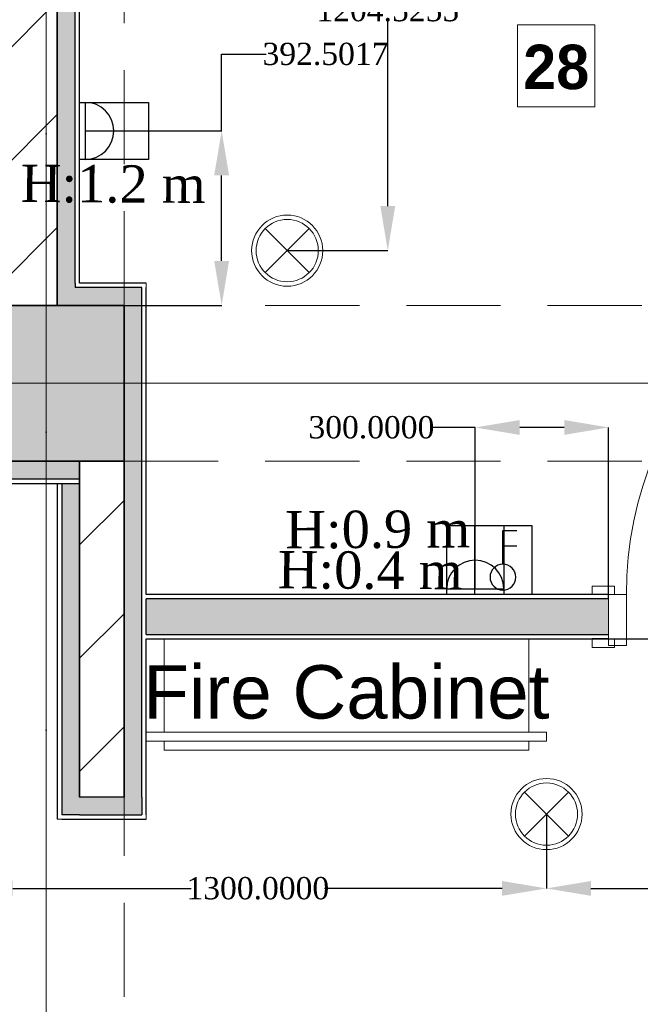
# Model space of a CAD drawing. Header units: inches. Extents: x -78787 to 29484, y -9517 to 23232.
# Tile 97 of 256: x -15729 to -14333, y 4247 to 6461. Entities that reach past the tile are written whole.
import ezdxf
from ezdxf.enums import TextEntityAlignment as Align

# ---------------------------------------------------------------- set-up
doc = ezdxf.new("R2010")
doc.units = ezdxf.units.IN
doc.header["$MEASUREMENT"] = 0
doc.set_wipeout_variables(frame=1)
doc.linetypes.add('Dot & Dashed', pattern=[670.277762, 317.5, -176.388889, 0, -176.388874])
doc.linetypes.add('Hidden', pattern=[317.5, 211.666667, -105.833333])
for name, color, linetype in [('- ავარიული განათება', 7, 'Continuous'), ('- განათება', 7, 'Continuous'), ('- საშტეფცელო როზეტები', 7, 'Continuous'), ('New_Structural - Bearing', 7, 'Continuous'), ('Structural - Bearing', 7, 'Continuous'), ('Structural - Grid', 7, 'Continuous')]:
    doc.layers.add(name, color=color, linetype=linetype)
for name, color, linetype, lineweight in [('New_Annotation - Text_Pen_No__20', 1, 'Continuous', 0), ('New_Archicad Doors_Pen_No__1', 7, 'Continuous', 13), ('New_Interior - Furniture _Pen_No__20', 1, 'Continuous', 0), ('New_Structural - Bearing_Pen_No__1', 7, 'Continuous', 13), ('Structural - Bearing_Pen_No__20', 1, 'Continuous', 0), ('Structural - Bearing_Pen_No__27', 7, 'Continuous', 35)]:
    doc.layers.add(name, color=color, linetype=linetype, lineweight=lineweight)
for name, color, linetype, lineweight, true_color in [('New_Interior - Lamp_Pen_No__77', 7, 'Continuous', 20, 0xffeb28), ('New_Structural - Bearing_Pen_No__255', 7, 'Continuous', 13, 0xe8e8e8), ('New_Structural - Bearing_Pen_No__5', 7, 'Continuous', 25, 0x40a5ff), ('New_Structural - Bearing_Pen_No__57', 7, 'Continuous', 25, 0xdcd214), ('Structural - Bearing_Pen_No__102', 7, 'Continuous', 13, 0xcccccc), ('Structural - Bearing_Pen_No__161', 7, 'Continuous', 13, 0x6a6a6a), ('Structural - Bearing_Pen_No__28', 7, 'Continuous', 35, 0xa80f02), ('Structural - Grid_Pen_No__81', 7, 'Continuous', 20, 0x6a6a6a)]:
    doc.layers.add(name, color=color, linetype=linetype, lineweight=lineweight, true_color=true_color)
doc.styles.add('GENERATED_STYLE_1', font='arial.ttf')
doc.styles.add('GENERATED_STYLE_2', font='txt')
doc.styles.add('GENERATED_STYLE_3', font='txt')
doc.styles.get("Standard").update_dxf_attribs({"font": 'arial.ttf'})
doc.dimstyles.get("Standard").update_dxf_attribs({"dimtxt": 0.18, "dimasz": 0.18, "dimexe": 0.18, "dimexo": 0.0625, "dimgap": 0.09, "dimtad": 0, "dimtih": 1, "dimtoh": 1, "dimdec": 4, "dimzin": 0, "dimdsep": 46, "dimtxsty": 'Standard', "dimcen": 0.09, "dimadec": 0, "dimazin": 0, "dimtfac": 1, "dimtdec": 4, "dimtofl": 0, "dimtmove": 0, "dimatfit": 3, "dimfxl": 1, "dimtolj": 1, "dimtzin": 0, "dimarcsym": 0})
pattern_1 = [(45, (0, 0), (-127.2792, 127.2792), [])]

# ---------------------------------------------------------------- blocks, each defined once
blk = doc.blocks.new('Wall_25', base_point=(-41183.8, 29638.6))
at = {"layer": 'Structural - Bearing', "linetype": 'Continuous', "lineweight": 0, "true_color": 0x000000}
h = blk.add_hatch(dxfattribs=at)
h.set_pattern_fill('MASONRY_BLOCK', color=18, style=0, pattern_type=2)
h.set_pattern_definition(pattern_1)
h.paths.add_polyline_path([(-40983.8, 26838), (-40983.8, 29638.6), (-41183.8, 29638.6), (-41183.8, 26838)])
at = {"layer": 'Structural - Bearing_Pen_No__27', "color": 7, "linetype": 'Continuous', "lineweight": 35, "flags": 128}
blk.add_lwpolyline([(-40983.8, 26838), (-40983.8, 29638.6)], dxfattribs=at)
blk = doc.blocks.new('Wall_30', base_point=(-40933.8, 25732.6))
at = {"layer": 'Structural - Bearing', "linetype": 'Continuous', "lineweight": 0, "true_color": 0x000000}
h = blk.add_hatch(dxfattribs=at)
h.set_pattern_fill('MASONRY_BLOCK', color=18, style=0, pattern_type=2)
h.set_pattern_definition(pattern_1)
h.paths.add_polyline_path([(-40833.8, 26488), (-40933.8, 26488), (-40933.8, 26448), (-40913.8, 26448)])
h = blk.add_hatch(dxfattribs=at)
h.set_pattern_fill('MASONRY_BLOCK', color=18, style=0, pattern_type=2)
h.set_pattern_definition(pattern_1)
h.paths.add_polyline_path([(-40833.8, 25732.6), (-40833.8, 26488), (-40933.8, 26438), (-40933.8, 25732.6)])
h = blk.add_hatch(dxfattribs=at)
h.set_pattern_fill('MASONRY_BLOCK', color=18, style=0, pattern_type=2)
h.set_pattern_definition(pattern_1)
h.paths.add_polyline_path([(-40933.8, 26438), (-40913.8, 26448), (-40933.8, 26448)])
at = {"layer": 'Structural - Bearing_Pen_No__27', "color": 7, "linetype": 'Continuous', "lineweight": 35}
for p, q in [((-40933.8, 26488), (-40933.8, 26448)), ((-40933.8, 26448), (-40933.8, 26438))]:
    blk.add_line(p, q, dxfattribs=at)
at = {"layer": 'Structural - Bearing_Pen_No__27', "color": 7, "linetype": 'Continuous', "lineweight": 35, "flags": 128}
for points in [[(-40833.8, 25732.6), (-40833.8, 26488)], [(-40933.8, 26438), (-40933.8, 25732.6)]]:
    blk.add_lwpolyline(points, dxfattribs=at)
blk = doc.blocks.new('Door_4')
at = {"layer": 'New_Archicad Doors_Pen_No__1', "color": 7, "linetype": 'Continuous', "lineweight": 13}
for p, q in [((370, 0), (370, 820)), ((370, 820), (410, 820)), ((410, 820), (410, 0)), ((-487, 0), (-487, 19)), ((-487, 19), (-437, 19)), ((-437, 0), (-487, 0)), ((-450, 0), (-487, 0)), ((-450, 0), (-487, 0)), ((-410, 0), (-450, 0)), ((-450, 0), (-450, -115)), ((-450, 0), (-450, -10)), ((-450, 0), (-450, -10)), ((-437, 19), (-437, 0)), ((-410, -115), (-410, 0)), ((410, 0), (370, 0)), ((450, 0), (410, 0)), ((410, 0), (410, -115)), ((437, 19), (487, 19)), ((437, 0), (437, 19)), ((487, 0), (437, 0)), ((450, -115), (450, 0)), ((450, 0), (450, -10)), ((450, 0), (450, -10)), ((450, 0), (487, 0)), ((450, 0), (487, 0)), ((487, 19), (487, 0)), ((-450, -10), (-450, -90)), ((-450, -10), (-450, -90)), ((450, -10), (450, -90)), ((450, -10), (450, -90)), ((-487, -119), (-487, -100)), ((-487, -100), (-437, -100)), ((-450, -100), (-487, -100)), ((-450, -100), (-487, -100)), ((-450, -90), (-450, -100)), ((-450, -90), (-450, -100)), ((-437, -100), (-437, -119)), ((437, -100), (487, -100)), ((437, -119), (437, -100)), ((450, -90), (450, -100)), ((450, -90), (450, -100)), ((450, -100), (487, -100)), ((450, -100), (487, -100)), ((487, -100), (487, -119)), ((-437, -119), (-487, -119)), ((-450, -115), (-410, -115)), ((410, -115), (450, -115)), ((487, -119), (437, -119))]:
    blk.add_line(p, q, dxfattribs=at)
blk.add_arc((410, 0), 820, 90, 180, dxfattribs=at)
blk = doc.blocks.new('Wall_90', base_point=(-29183.8, 26088.1))
at = {"layer": 'New_Structural - Bearing_Pen_No__57', "linetype": 'Continuous', "lineweight": 25, "true_color": 0xdcd214}
blk.add_hatch(color=52, dxfattribs=at).paths.add_polyline_path([(-40783.8, 26098.1), (-39744.1, 26098.1), (-39744.1, 26178.1), (-40783.8, 26178.1)])
at = {"layer": 'New_Structural - Bearing_Pen_No__1', "color": 7, "linetype": 'Continuous', "lineweight": 13}
for p, q in [((-39744.1, 26188.1), (-39744.1, 26178.1)), ((-39744.1, 26178.1), (-39744.1, 26098.1)), ((-39744.1, 26098.1), (-39744.1, 26088.1))]:
    blk.add_line(p, q, dxfattribs=at)
at = {"layer": 'New_Structural - Bearing_Pen_No__1', "color": 7, "linetype": 'Continuous', "lineweight": 13, "flags": 128}
blk.add_lwpolyline([(-40783.8, 26098.1), (-40783.8, 26178.1)], dxfattribs=at)
at = {"layer": 'New_Structural - Bearing_Pen_No__5', "color": 161, "linetype": 'Continuous', "lineweight": 25, "true_color": 0x40a5ff}
for p, q in [((-39744.1, 26178.1), (-40783.8, 26178.1)), ((-39744.1, 26188.1), (-39781.1, 26188.1)), ((-40783.8, 26098.1), (-39744.1, 26098.1)), ((-39744.1, 26088.1), (-39781.1, 26088.1))]:
    blk.add_line(p, q, dxfattribs=at)
at = {"layer": 'New_Structural - Bearing_Pen_No__5', "color": 161, "linetype": 'Continuous', "lineweight": 25, "true_color": 0x40a5ff, "flags": 128}
for points in [[(-39744.1, 26188.1), (-40783.8, 26188.1)], [(-40783.8, 26088.1), (-39744.1, 26088.1)]]:
    blk.add_lwpolyline(points, dxfattribs=at)
at = {"layer": 'New_Archicad Doors_Pen_No__1', "color": 7, "linetype": 'Continuous', "lineweight": 13, "zscale": 1000}
blk.add_blockref('Door_4', (-39294.1, 26188.1), dxfattribs=at)
blk = doc.blocks.new('Wall_196', base_point=(-40933.8, 26488))
at = {"layer": 'New_Structural - Bearing_Pen_No__255', "linetype": 'Continuous', "lineweight": 13, "true_color": 0xe8e8e8}
for points in [[(-41183.8, 26488), (-41223.8, 26488), (-41223.8, 26448)], [(-41183.8, 26488), (-41223.8, 26448), (-41183.8, 26448)], [(-41183.8, 26448), (-40933.8, 26448), (-40933.8, 26488), (-41183.8, 26488)]]:
    blk.add_hatch(color=254, dxfattribs=at).paths.add_polyline_path(points)
at = {"layer": 'New_Structural - Bearing_Pen_No__1', "color": 7, "linetype": 'Continuous', "lineweight": 13, "flags": 128}
blk.add_lwpolyline([(-41233.8, 26438), (-41233.8, 26448)], dxfattribs=at)
at = {"layer": 'New_Structural - Bearing_Pen_No__5', "color": 161, "linetype": 'Continuous', "lineweight": 25, "true_color": 0x40a5ff}
for p, q in [((-41223.8, 26488), (-41223.8, 26448)), ((-41223.8, 26448), (-41183.8, 26448)), ((-41183.8, 26448), (-40933.8, 26448))]:
    blk.add_line(p, q, dxfattribs=at)
at = {"layer": 'New_Structural - Bearing_Pen_No__5', "color": 161, "linetype": 'Continuous', "lineweight": 25, "true_color": 0x40a5ff, "flags": 128}
blk.add_lwpolyline([(-41233.8, 26438), (-40933.8, 26438)], dxfattribs=at)
at = {"layer": 'Structural - Bearing_Pen_No__27', "color": 7, "linetype": 'Continuous', "lineweight": 35}
for p, q in [((-40933.8, 26488), (-40933.8, 26448)), ((-40933.8, 26448), (-40933.8, 26438))]:
    blk.add_line(p, q, dxfattribs=at)
blk = doc.blocks.new('Wall_198', base_point=(-40983.8, 26838))
at = {"layer": 'New_Structural - Bearing_Pen_No__255', "linetype": 'Continuous', "lineweight": 13, "true_color": 0xe8e8e8}
for points in [[(-40983.8, 26878), (-40983.8, 26838), (-40943.8, 26878)], [(-40943.8, 26878), (-40983.8, 26838), (-40943.8, 26838)], [(-40833.8, 26878), (-40943.8, 26878), (-40943.8, 26838), (-40833.8, 26838)], [(-40833.8, 26838), (-40793.8, 26838), (-40793.8, 26878)], [(-40833.8, 26878), (-40833.8, 26838), (-40793.8, 26878)]]:
    blk.add_hatch(color=254, dxfattribs=at).paths.add_polyline_path(points)
at = {"layer": 'New_Structural - Bearing_Pen_No__1', "color": 7, "linetype": 'Continuous', "lineweight": 13, "flags": 128}
for points in [[(-40983.8, 26838), (-40983.8, 26878)], [(-40783.8, 26888), (-40783.8, 26878)]]:
    blk.add_lwpolyline(points, dxfattribs=at)
at = {"layer": 'New_Structural - Bearing_Pen_No__5', "color": 161, "linetype": 'Continuous', "lineweight": 25, "true_color": 0x40a5ff}
for p, q in [((-40943.8, 26888), (-40943.8, 26878)), ((-40833.8, 26878), (-40943.8, 26878)), ((-40793.8, 26878), (-40833.8, 26878)), ((-40793.8, 26838), (-40793.8, 26878))]:
    blk.add_line(p, q, dxfattribs=at)
at = {"layer": 'New_Structural - Bearing_Pen_No__5', "color": 161, "linetype": 'Continuous', "lineweight": 25, "true_color": 0x40a5ff, "flags": 128}
blk.add_lwpolyline([(-40783.8, 26888), (-40933.8, 26888)], dxfattribs=at)
blk = doc.blocks.new('Wall_199', base_point=(-40833.8, 26838))
at = {"layer": 'New_Structural - Bearing_Pen_No__255', "linetype": 'Continuous', "lineweight": 13, "true_color": 0xe8e8e8}
blk.add_hatch(color=254, dxfattribs=at).paths.add_polyline_path([(-40833.8, 26838), (-40833.8, 25732.6), (-40793.8, 25732.6), (-40793.8, 26838)])
at = {"layer": 'New_Structural - Bearing_Pen_No__5', "color": 161, "linetype": 'Continuous', "lineweight": 25, "true_color": 0x40a5ff}
for p, q in [((-40793.8, 26838), (-40793.8, 26878)), ((-40793.8, 25732.6), (-40793.8, 26838)), ((-40793.8, 25732.6), (-40793.8, 25692.6)), ((-40783.8, 25692.6), (-40783.8, 25732.6))]:
    blk.add_line(p, q, dxfattribs=at)
at = {"layer": 'New_Structural - Bearing_Pen_No__5', "color": 161, "linetype": 'Continuous', "lineweight": 25, "true_color": 0x40a5ff, "flags": 128}
for points in [[(-40783.8, 26188.1), (-40783.8, 26878)], [(-40833.8, 26488), (-40833.8, 25732.6)], [(-40783.8, 26098.1), (-40783.8, 26178.1)], [(-40783.8, 25732.6), (-40783.8, 26088.1)]]:
    blk.add_lwpolyline(points, dxfattribs=at)
blk = doc.blocks.new('Wall_216', base_point=(-40983.8, 26838))
at = {"layer": 'New_Structural - Bearing_Pen_No__255', "linetype": 'Continuous', "lineweight": 13, "true_color": 0xe8e8e8}
blk.add_hatch(color=254, dxfattribs=at).paths.add_polyline_path([(-40943.8, 29838.6), (-40983.8, 29838.6), (-40983.8, 26878), (-40943.8, 26878)])
at = {"layer": 'New_Structural - Bearing_Pen_No__5', "color": 161, "linetype": 'Continuous', "lineweight": 25, "true_color": 0x40a5ff}
for q in [(-40943.8, 29838.6), (-40943.8, 26878)]:
    blk.add_line((-40943.8, 26888), q, dxfattribs=at)
at = {"layer": 'New_Structural - Bearing_Pen_No__5', "color": 161, "linetype": 'Continuous', "lineweight": 25, "true_color": 0x40a5ff, "flags": 128}
for points in [[(-40933.8, 26888), (-40933.8, 29888.6)], [(-40983.8, 29838.6), (-40983.8, 26878)]]:
    blk.add_lwpolyline(points, dxfattribs=at)
blk = doc.blocks.new('Wall_221', base_point=(-40933.8, 25682.6))
at = {"layer": 'New_Structural - Bearing_Pen_No__255', "linetype": 'Continuous', "lineweight": 13, "true_color": 0xe8e8e8}
for points in [[(-40933.8, 25732.6), (-40933.8, 26438), (-40973.8, 26438), (-40973.8, 25732.6)], [(-40973.8, 25732.6), (-40973.8, 25692.6), (-40933.8, 25692.6), (-40933.8, 25732.6)]]:
    blk.add_hatch(color=254, dxfattribs=at).paths.add_polyline_path(points)
at = {"layer": 'New_Structural - Bearing_Pen_No__1', "color": 7, "linetype": 'Continuous', "lineweight": 13, "flags": 128}
for points in [[(-40973.8, 26438), (-40983.8, 26438)], [(-40933.8, 26438), (-40973.8, 26438)], [(-40973.8, 25682.6), (-40983.8, 25682.6)], [(-40933.8, 25682.6), (-40973.8, 25682.6)]]:
    blk.add_lwpolyline(points, dxfattribs=at)
at = {"layer": 'New_Structural - Bearing_Pen_No__5', "color": 161, "linetype": 'Continuous', "lineweight": 25, "true_color": 0x40a5ff}
for p, q in [((-40973.8, 26438), (-40973.8, 25732.6)), ((-40973.8, 25732.6), (-40973.8, 25692.6)), ((-40933.8, 25692.6), (-40973.8, 25692.6)), ((-40973.8, 25682.6), (-40933.8, 25682.6))]:
    blk.add_line(p, q, dxfattribs=at)
at = {"layer": 'New_Structural - Bearing_Pen_No__5', "color": 161, "linetype": 'Continuous', "lineweight": 25, "true_color": 0x40a5ff, "flags": 128}
for points in [[(-40983.8, 26438), (-40983.8, 25682.6)], [(-40933.8, 25732.6), (-40933.8, 26438)]]:
    blk.add_lwpolyline(points, dxfattribs=at)
blk = doc.blocks.new('Wall_222', base_point=(-40783.8, 25732.6))
at = {"layer": 'New_Structural - Bearing_Pen_No__255', "linetype": 'Continuous', "lineweight": 13, "true_color": 0xe8e8e8}
for points in [[(-40833.8, 25732.6), (-40933.8, 25732.6), (-40933.8, 25692.6), (-40833.8, 25692.6)], [(-40833.8, 25692.6), (-40793.8, 25692.6), (-40793.8, 25732.6), (-40833.8, 25732.6)]]:
    blk.add_hatch(color=254, dxfattribs=at).paths.add_polyline_path(points)
at = {"layer": 'New_Structural - Bearing_Pen_No__1', "color": 7, "linetype": 'Continuous', "lineweight": 13, "flags": 128}
for points in [[(-40783.8, 25732.6), (-40783.8, 25692.6)], [(-40783.8, 25692.6), (-40783.8, 25682.6)]]:
    blk.add_lwpolyline(points, dxfattribs=at)
at = {"layer": 'New_Structural - Bearing_Pen_No__5', "color": 161, "linetype": 'Continuous', "lineweight": 25, "true_color": 0x40a5ff}
for p, q in [((-40793.8, 25732.6), (-40793.8, 25692.6)), ((-40783.8, 25692.6), (-40783.8, 25732.6)), ((-40933.8, 25692.6), (-40973.8, 25692.6)), ((-40973.8, 25682.6), (-40933.8, 25682.6)), ((-40933.8, 25692.6), (-40833.8, 25692.6)), ((-40833.8, 25692.6), (-40793.8, 25692.6))]:
    blk.add_line(p, q, dxfattribs=at)
at = {"layer": 'New_Structural - Bearing_Pen_No__5', "color": 161, "linetype": 'Continuous', "lineweight": 25, "true_color": 0x40a5ff, "flags": 128}
for points in [[(-40833.8, 25732.6), (-40933.8, 25732.6)], [(-40933.8, 25682.6), (-40783.8, 25682.6)]]:
    blk.add_lwpolyline(points, dxfattribs=at)
blk = doc.blocks.new('Column_10', base_point=(-41008.8, 26663))
at = {"layer": 'Structural - Bearing_Pen_No__161', "linetype": 'Continuous', "lineweight": 0, "true_color": 0x6a6a6a}
blk.add_hatch(color=251, dxfattribs=at).paths.add_polyline_path([(-40833.8, 26488), (-40833.8, 26838), (-41183.8, 26838), (-41183.8, 26488)])
at = {"layer": 'Structural - Bearing_Pen_No__20', "color": 1, "linetype": 'Continuous', "lineweight": 0}
for p, q in [((-41008.8, 26743), (-41008.8, 26918)), ((-41088.8, 26663), (-41263.8, 26663)), ((-40928.8, 26663), (-40753.8, 26663)), ((-41008.8, 26583), (-41008.8, 26408))]:
    blk.add_line(p, q, dxfattribs=at)
blk.add_point((-41008.8, 26663), dxfattribs=at)
at = {"layer": 'Structural - Bearing_Pen_No__28', "color": 14, "linetype": 'Continuous', "lineweight": 35, "true_color": 0xa80f02, "flags": 128}
blk.add_lwpolyline([(-40833.8, 26488), (-40833.8, 26838), (-41183.8, 26838), (-41183.8, 26488)], close=True, dxfattribs=at)
blk = doc.blocks.new('Standard grid marker')
at = {"layer": 'Structural - Grid_Pen_No__81', "color": 251, "linetype": 'Continuous', "lineweight": 20, "true_color": 0x6a6a6a}
blk.add_line((1000, 0), (51328.1, 0), dxfattribs=at)
at = {"layer": 'Structural - Grid_Pen_No__81', "color": 251, "lineweight": 20, "true_color": 0x6a6a6a, "style": 'GENERATED_STYLE_2'}
for tag, p in [('AC_MarkerText_1_0', (-100, -144)), ('AC_MarkerText_1_1', (52428.1, -144))]:
    blk.add_attdef(tag, text='', height=100, rotation=180, dxfattribs=at).set_placement(p, align=Align.TOP_CENTER)
blk = doc.blocks.new('Standard grid marker_2')
at = {"layer": 'Structural - Grid_Pen_No__81', "color": 251, "linetype": 'Continuous', "lineweight": 20, "true_color": 0x6a6a6a}
blk.add_line((1000, 0), (27734.9, 0), dxfattribs=at)
at = {"layer": 'Structural - Grid_Pen_No__81', "color": 251, "lineweight": 20, "true_color": 0x6a6a6a, "style": 'GENERATED_STYLE_2'}
for tag, p in [('AC_MarkerText_1_0', (-1.5, -46.7)), ('AC_MarkerText_1_1', (28933.4, -46.7))]:
    blk.add_attdef(tag, text='', height=100, rotation=270, dxfattribs=at).set_placement(p, align=Align.TOP_CENTER)
blk = doc.blocks.new('Fire Hose Cabinet_2')
at = {"layer": 'New_Interior - Furniture _Pen_No__20', "color": 1, "linetype": 'Continuous', "lineweight": 0}
for p, q in [((860, 250), (40, 250)), ((40, 250), (40, 40)), ((860, 40), (860, 250)), ((900, 40), (0, 40)), ((0, 40), (0, 20)), ((40, 40), (860, 40)), ((900, 20), (900, 40)), ((0, 20), (900, 20)), ((860, 20), (40, 20)), ((40, 20), (40, 0)), ((40, 0), (860, 0)), ((860, 0), (860, 20))]:
    blk.add_line(p, q, dxfattribs=at)
at = {"layer": 'New_Interior - Furniture _Pen_No__20', "color": 1, "linetype": 'Continuous', "lineweight": 0, "style": 'GENERATED_STYLE_1'}
blk.add_attdef('txt', text='', height=120, dxfattribs=at).set_placement((450, 130.9), align=Align.MIDDLE_CENTER)
blk = doc.blocks.new('Beam_8', base_point=(-41008.8, 14663))
at = {"layer": 'Structural - Bearing_Pen_No__102', "color": 254, "linetype": 'Dot & Dashed', "lineweight": 13, "true_color": 0xcccccc}
blk.add_line((-41008.8, 14663), (-41008.8, 32663), dxfattribs=at)
at = {"layer": 'Structural - Bearing_Pen_No__102', "color": 254, "linetype": 'Hidden', "lineweight": 13, "true_color": 0xcccccc}
for p, q in [((-40833.8, 26838), (-40833.8, 32488)), ((-40833.8, 20838), (-40833.8, 26488))]:
    blk.add_line(p, q, dxfattribs=at)
blk = doc.blocks.new('Beam_12', base_point=(-47008.8, 26663))
at = {"layer": 'Structural - Bearing_Pen_No__102', "color": 254, "linetype": 'Hidden', "lineweight": 13, "true_color": 0xcccccc}
for p, q in [((-40833.8, 26838), (-35183.8, 26838)), ((-40833.8, 26488), (-35183.8, 26488))]:
    blk.add_line(p, q, dxfattribs=at)
at = {"layer": 'Structural - Bearing_Pen_No__102', "color": 254, "linetype": 'Dot & Dashed', "lineweight": 13, "true_color": 0xcccccc}
blk.add_line((-47008.8, 26663), (991.2, 26663), dxfattribs=at)
blk = doc.blocks.new('- საშტეფცელო როზეტი IP22')
at = {"layer": '- საშტეფცელო როზეტები', "color": 5}
for p, q in [((8536.7, 3822.7), (8536.7, 3888.1)), ((8472.6, 3758.6), (8600.9, 3758.6))]:
    blk.add_line(p, q, dxfattribs=at)
blk.add_arc((8536.7, 3758.6), 64.1, 0, 180, dxfattribs=at)
blk = doc.blocks.new('1 ჩარჩო')
at = {"layer": '- საშტეფცელო როზეტები', "color": 5}
blk.add_lwpolyline([(7775.1, 3905.1), (7903.3, 3905.1), (7903.3, 3750.1), (7775.1, 3750.1)], close=True, dxfattribs=at)
blk = doc.blocks.new('ორკლავიშა ჩამრთველლი იპ 22')
at = {"layer": '- განათება', "color": 6}
for points in [[(0.3, 352.8), (-106, 352.8)], [(0, 97.5), (0.3, 352.8)], [(0.1, 237.8), (-105.7, 237.8)]]:
    blk.add_lwpolyline(points, dxfattribs=at)
blk.add_circle((0, 0), 97.5, dxfattribs=at)
blk = doc.blocks.new('Recessed Spot')
at = {"layer": 'New_Interior - Lamp_Pen_No__77', "color": 2, "linetype": 'Continuous', "lineweight": 20, "true_color": 0xffeb28}
for q in [(-49.5, 49.5), (49.5, 49.5), (-49.5, -49.5), (49.5, -49.5)]:
    blk.add_line((0, 0), q, dxfattribs=at)
at = {"layer": 'New_Interior - Lamp_Pen_No__77', "color": 2, "linetype": 'Continuous', "lineweight": 20, "true_color": 0xffeb28, "flags": 128}
blk.add_lwpolyline([(80, 0, 1), (-80, 0, 1)], format="xyb", close=True, dxfattribs=at)
at = {"layer": 'New_Interior - Lamp_Pen_No__77', "color": 2, "linetype": 'Continuous', "lineweight": 20, "true_color": 0xffeb28}
blk.add_circle((0, 0), 70, dxfattribs=at)
blk = doc.blocks.new('*D544')
at = {"layer": '- განათება', "color": 0, "lineweight": -2, "transparency": 16777216}
for p, q in [((-15127.1, 7146.1), (-14900.8, 7146.1)), ((-14901, 7046.1), (-14901, 6507.5)), ((-14901, 6041.6), (-14901, 6456.3)), ((-15127.1, 5941.6), (-14900.8, 5941.6))]:
    blk.add_line(p, q, dxfattribs=at)
at = {"layer": '- განათება', "color": 0, "transparency": 16777216}
for points in [[(-14917.7, 7046.1), (-14884.3, 7046.1), (-14901, 7146.1)], [(-14917.7, 6041.6), (-14884.3, 6041.6), (-14901, 5941.6)]]:
    blk.add_solid(points, dxfattribs=at)
at = {"layer": 'Defpoints', "color": 0, "transparency": 16777216}
for p in [(-15127.1, 7146.1), (-14901, 7146.1), (-15127.1, 5941.6)]:
    blk.add_point(p, dxfattribs=at)
at = {"layer": '- განათება', "color": 0, "transparency": 16777216, "insert": (-14901, 6481.9), "char_height": 50, "attachment_point": 5}
blk.add_mtext('\\A1;{\\fSylfaen|b0|i0|c0|p18;1204.5255}', dxfattribs=at)
blk = doc.blocks.new('*D1125')
at = {"layer": '- განათება', "color": 0, "lineweight": -2, "transparency": 16777216}
for p, q in [((-14544.1, 4674.6), (-14544.1, 4507.3)), ((-13244.1, 4674.6), (-13244.1, 4507.3)), ((-14444.1, 4507.5), (-14042.8, 4507.5)), ((-13344.1, 4507.5), (-13743.6, 4507.5))]:
    blk.add_line(p, q, dxfattribs=at)
at = {"layer": '- განათება', "color": 0, "transparency": 16777216}
for points in [[(-14444.1, 4524.2), (-14444.1, 4490.9), (-14544.1, 4507.5)], [(-13344.1, 4524.2), (-13344.1, 4490.9), (-13244.1, 4507.5)]]:
    blk.add_solid(points, dxfattribs=at)
at = {"layer": 'Defpoints', "color": 0, "transparency": 16777216}
for p in [(-14544.1, 4674.7), (-13244.1, 4674.7), (-13244.1, 4507.5)]:
    blk.add_point(p, dxfattribs=at)
at = {"layer": '- განათება', "color": 0, "transparency": 16777216, "insert": (-13893.2, 4507.5), "char_height": 50, "attachment_point": 5}
blk.add_mtext('\\A1;{\\fSylfaen|b0|i0|c0|p18;1300.0000}', dxfattribs=at)
blk = doc.blocks.new('*D1126')
at = {"layer": '- განათება', "color": 0, "lineweight": -2, "transparency": 16777216}
for p, q in [((-15844.1, 4674.6), (-15844.1, 4507.3)), ((-14544.1, 4674.6), (-14544.1, 4507.3)), ((-15744.1, 4507.5), (-15342.8, 4507.5)), ((-14644.1, 4507.5), (-15043.6, 4507.5))]:
    blk.add_line(p, q, dxfattribs=at)
at = {"layer": '- განათება', "color": 0, "transparency": 16777216}
for points in [[(-15744.1, 4524.2), (-15744.1, 4490.9), (-15844.1, 4507.5)], [(-14644.1, 4524.2), (-14644.1, 4490.9), (-14544.1, 4507.5)]]:
    blk.add_solid(points, dxfattribs=at)
at = {"layer": 'Defpoints', "color": 0, "transparency": 16777216}
for p in [(-15844.1, 4674.7), (-14544.1, 4674.7), (-14544.1, 4507.5)]:
    blk.add_point(p, dxfattribs=at)
at = {"layer": '- განათება', "color": 0, "transparency": 16777216, "insert": (-15193.2, 4507.5), "char_height": 50, "attachment_point": 5}
blk.add_mtext('\\A1;{\\fSylfaen|b0|i0|c0|p18;1300.0000}', dxfattribs=at)
blk = doc.blocks.new('*D1183')
at = {"layer": '- საშტეფცელო როზეტები', "color": 0, "lineweight": -2, "transparency": 16777216}
for p, q in [((-15274.5, 6210.9), (-15274.5, 6383.5)), ((-15274.5, 6383.5), (-15174.5, 6383.5)), ((-15581, 6210.9), (-15274.3, 6210.9)), ((-15274.5, 5918.4), (-15274.5, 6110.9)), ((-15494.1, 5818.4), (-15274.3, 5818.4))]:
    blk.add_line(p, q, dxfattribs=at)
at = {"layer": '- საშტეფცელო როზეტები', "color": 0, "transparency": 16777216}
for points in [[(-15291.2, 6110.9), (-15257.8, 6110.9), (-15274.5, 6210.9)], [(-15291.2, 5918.4), (-15257.8, 5918.4), (-15274.5, 5818.4)]]:
    blk.add_solid(points, dxfattribs=at)
at = {"layer": 'Defpoints', "color": 0, "transparency": 16777216}
for p in [(-15581.1, 6210.9), (-15494.1, 5818.4), (-15274.5, 5818.4)]:
    blk.add_point(p, dxfattribs=at)
at = {"layer": '- საშტეფცელო როზეტები', "color": 0, "transparency": 16777216, "insert": (-15041, 6383.5), "char_height": 50, "attachment_point": 5}
blk.add_mtext('\\A1;{\\fSylfaen|b0|i0|c0|p18;392.5017}', dxfattribs=at)
blk = doc.blocks.new('*D1184')
at = {"layer": '- საშტეფცელო როზეტები', "color": 0, "lineweight": -2, "transparency": 16777216}
for p, q in [((-14704.3, 5544), (-14804.3, 5544)), ((-14704.3, 5181.5), (-14704.3, 5544.2)), ((-14504.3, 5544), (-14604.3, 5544)), ((-14404.3, 5158.5), (-14404.3, 5544.2))]:
    blk.add_line(p, q, dxfattribs=at)
at = {"layer": '- საშტეფცელო როზეტები', "color": 0, "transparency": 16777216}
for points in [[(-14604.3, 5560.7), (-14604.3, 5527.3), (-14704.3, 5544)], [(-14504.3, 5560.7), (-14504.3, 5527.3), (-14404.3, 5544)]]:
    blk.add_solid(points, dxfattribs=at)
at = {"layer": 'Defpoints', "color": 0, "transparency": 16777216}
for p in [(-14404.3, 5544), (-14704.3, 5181.4), (-14404.3, 5158.5)]:
    blk.add_point(p, dxfattribs=at)
at = {"layer": '- საშტეფცელო როზეტები', "color": 0, "transparency": 16777216, "insert": (-14937.8, 5544), "char_height": 50, "attachment_point": 5}
blk.add_mtext('\\A1;{\\fSylfaen|b0|i0|c0|p18;300.0000}', dxfattribs=at)
blk = doc.blocks.new('*D1346')
at = {"layer": '- ავარიული განათება', "color": 0, "lineweight": -2, "transparency": 16777216}
for p, q in [((-14469.4, 5068.5), (-14143.3, 5068.5)), ((-14143.5, 4968.5), (-14143.5, 4636.2)), ((-14143.5, 4171.6), (-14143.5, 4584.8)), ((-13978.4, 4071.6), (-14143.7, 4071.6))]:
    blk.add_line(p, q, dxfattribs=at)
at = {"layer": '- ავარიული განათება', "color": 0, "transparency": 16777216}
for points in [[(-14160.2, 4968.5), (-14126.8, 4968.5), (-14143.5, 5068.5)], [(-14160.2, 4171.6), (-14126.8, 4171.6), (-14143.5, 4071.6)]]:
    blk.add_solid(points, dxfattribs=at)
at = {"layer": 'Defpoints', "color": 0, "transparency": 16777216}
for p in [(-14469.5, 5068.5), (-14143.5, 4071.6), (-13978.3, 4071.6)]:
    blk.add_point(p, dxfattribs=at)
at = {"layer": '- ავარიული განათება', "color": 0, "transparency": 16777216, "insert": (-14143.5, 4610.5), "char_height": 50, "attachment_point": 5}
blk.add_mtext('\\A1;{\\fSylfaen|b0|i0|c0|p18;996.9014}', dxfattribs=at)

msp = doc.modelspace()

# ---------------------------------------------------------------- block references
at = {"layer": '- განათება', "color": 2, "linetype": 'Continuous', "lineweight": 20, "true_color": 0xffeb28, "zscale": 1000}
for p in [(-15127.1479, 5941.60348), (-14544.06848, 4674.66871)]:
    msp.add_blockref('Recessed Spot', p, dxfattribs=at)
at = {"layer": '- განათება'}
msp.add_blockref('1 ჩარჩო', (-22480.5565, 1418.40911), dxfattribs=at)
at = {"layer": '- განათება', "color": 6, "xscale": -0.2965673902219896, "yscale": 0.2965673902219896, "zscale": 0.2965673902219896}
msp.add_blockref('ორკლავიშა ჩამრთველლი იპ 22', (-14642.07293, 5207.36317), dxfattribs=at)
at = {"layer": '- საშტეფცელო როზეტები', "rotation": 270}
for name, p in [('1 ჩარჩო', (-19344.13096, 14050.06444)), ('- საშტეფცელო როზეტი IP22', (-19339.65432, 14747.59837))]:
    msp.add_blockref(name, p, dxfattribs=at)
at = {"layer": '- საშტეფცელო როზეტები'}
for name, p in [('1 ჩარჩო', (-22543.5565, 1418.40911)), ('- საშტეფცელო როზეტი IP22', (-23241.09043, 1422.88575))]:
    msp.add_blockref(name, p, dxfattribs=at)
at = {"layer": 'New_Interior - Furniture _Pen_No__20', "color": 1, "linetype": 'Continuous', "lineweight": 0, "zscale": 1000}
msp.add_blockref('Fire Hose Cabinet_2', (-15444.06848, 4818.47159), dxfattribs=at).add_auto_attribs({'txt': 'Fire Cabinet'})
at = {"layer": 'New_Structural - Bearing', "color": 7, "lineweight": 35}
for name, p in [('Wall_216', (-15644.06848, 5818.35514)), ('Wall_90', (-3844.06848, 5068.47159)), ('Wall_198', (-15644.06848, 5818.35514)), ('Wall_199', (-15494.06848, 5818.35514)), ('Wall_196', (-15594.06848, 5468.35514)), ('Wall_221', (-15594.06848, 4662.96135)), ('Wall_222', (-15444.06848, 4712.96135))]:
    msp.add_blockref(name, p, dxfattribs=at)
at = {"layer": 'Structural - Bearing', "color": 254, "lineweight": 13, "true_color": 0xcccccc}
for name, p in [('Beam_8', (-15669.06848, -6356.64486)), ('Beam_12', (-21669.06848, 5643.35514))]:
    msp.add_blockref(name, p, dxfattribs=at)
at = {"layer": 'Structural - Bearing', "color": 7, "lineweight": 35}
for name, p in [('Wall_25', (-15844.06848, 8619.00237)), ('Wall_30', (-15594.06848, 4712.96135))]:
    msp.add_blockref(name, p, dxfattribs=at)
at = {"layer": 'Structural - Bearing', "color": 14, "lineweight": 35, "true_color": 0xa80f02}
msp.add_blockref('Column_10', (-15669.06848, 5643.35514), dxfattribs=at)
at = {"layer": 'Structural - Grid', "color": 8, "linetype": 'Continuous', "lineweight": 15, "zscale": 1000}
for name, p, rotation in [('Standard grid marker_2', (-15669.06848, -9316.57065), 90), ('Standard grid marker', (29284.00379, 5643.35514), 180)]:
    msp.add_blockref(name, p, dxfattribs=dict(at, rotation=rotation))

# ---------------------------------------------------------------- texts
at = {"layer": '- განათება', "color": 5, "insert": (-15131.70611, 5355.9872), "char_height": 83.9644685, "attachment_point": 1, "rotation": 0.31067434}
msp.add_mtext_dynamic_manual_height_columns('{\\fSylfaen|b0|i0|c0|p18;H:0.9 m}', width=710.9466492, gutter_width=1.70068, heights=[0], dxfattribs=at)
at = {"layer": '- საშტეფცელო როზეტები', "color": 5, "char_height": 83.9644685, "attachment_point": 3, "rotation": 359.68932566}
for s, insert in [('{\\fSylfaen|b0|i0|c0|p18;H:1.2 m}', (-15310.28174, 6132.73516)), ('{\\fSylfaen|b0|i0|c0|p18;H:0.4 m}', (-14732.37696, 5264.00437))]:
    msp.add_mtext_dynamic_manual_height_columns(s, width=710.9466492, gutter_width=1.70068, heights=[0], dxfattribs=dict(at, insert=insert))

# ---------------------------------------------------------------- dimensions: what is measured, and where the dimension line sits
at = {"layer": '- ავარიული განათება', "color": 1}
dim = msp.add_linear_dim(base=(-14143.5, 4071.57015), p1=(-14469.5, 5068.47159), p2=(-13978.34745, 4071.57015), angle=270, text='{\\fSylfaen|b0|i0|c0|p18;<>}', dimstyle='Standard', override={"dimtxt": 50, "dimasz": 100}, dxfattribs=at)
dim.commit()
dim.dimension.update_dxf_attribs({"geometry": '*D1346', "text_midpoint": (-14143.5, 4610.5), "dimtype": 160})
at = {"layer": '- განათება', "color": 1}
dim = msp.add_linear_dim(base=(-14901, 7146.12894), p1=(-15127.1479, 5941.60348), p2=(-15127.1479, 7146.12894), angle=90, text='{\\fSylfaen|b0|i0|c0|p18;<>}', dimstyle='Standard', override={"dimtxt": 50, "dimasz": 100}, dxfattribs=at)
dim.commit()
dim.dimension.update_dxf_attribs({"geometry": '*D544', "text_midpoint": (-14901, 6481.9094), "dimtype": 160})
for base, p1, p2, picture, middle in [((-14544.06848, 4507.52445), (-15844.06848, 4674.66871), (-14544.06848, 4674.66871), '*D1126', (-15193.19641, 4507.52445)), ((-13244.06848, 4507.52445), (-14544.06848, 4674.66871), (-13244.06848, 4674.66871), '*D1125', (-13893.19641, 4507.52445))]:
    dim = msp.add_linear_dim(base=base, p1=p1, p2=p2, text='{\\fSylfaen|b0|i0|c0|p18;<>}', dimstyle='Standard', override={"dimtxt": 50, "dimasz": 100}, dxfattribs=at)
    dim.commit()
    dim.dimension.update_dxf_attribs({"geometry": picture, "text_midpoint": middle, "dimtype": 160})
at = {"layer": '- საშტეფცელო როზეტები', "color": 1}
dim = msp.add_linear_dim(base=(-15274.5, 5818.3551), p1=(-15581.09733, 6210.85677), p2=(-15494.12385, 5818.3551), angle=270, text='{\\fSylfaen|b0|i0|c0|p18;<>}', dimstyle='Standard', override={"dimtxt": 50, "dimasz": 100}, dxfattribs=at)
dim.commit()
dim.dimension.update_dxf_attribs({"geometry": '*D1183', "text_midpoint": (-15041.04128, 6383.5), "dimtype": 160})
dim = msp.add_linear_dim(base=(-14404.34885, 5544), p1=(-14704.34883, 5181.44273), p2=(-14404.34885, 5158.47159), text='{\\fSylfaen|b0|i0|c0|p18;<>}', dimstyle='Standard', override={"dimtxt": 50, "dimasz": 100}, dxfattribs=at)
dim.commit()
dim.dimension.update_dxf_attribs({"geometry": '*D1184', "text_midpoint": (-14937.82524, 5544), "dimtype": 160})

# ---------------------------------------------------------------- wipeouts: each hides what was drawn before it
at = {"color": 1, "linetype": 'Continuous', "lineweight": 0, "ltscale": 239785.30739}
msp.add_wipeout([(-14609.42175, 6264.76732), (-14435.16689, 6264.76732), (-14435.16689, 6449.61602), (-14609.42175, 6449.61602)], dxfattribs=at).dxf.layer = 'New_Annotation - Text_Pen_No__20'

# ---------------------------------------------------------------- next in the draw order: linework, layer by layer
at = {"layer": 'New_Annotation - Text_Pen_No__20', "color": 1, "linetype": 'Continuous', "lineweight": 0, "flags": 128}
msp.add_lwpolyline([(-14609.42175, 6264.76732), (-14435.16689, 6264.76732), (-14435.16689, 6449.61602), (-14609.42175, 6449.61602), (-14609.42175, 6264.76732)], close=True, dxfattribs=at)

# ---------------------------------------------------------------- next in the draw order: texts
at = {"layer": 'New_Annotation - Text_Pen_No__20', "color": 1, "linetype": 'Continuous', "lineweight": 0, "insert": (-14522.29432, 6404.69481), "char_height": 100, "attachment_point": 2, "style": 'GENERATED_STYLE_3'}
msp.add_mtext('\\A1;{\\pqc;\\fBOG 2018|b1|i0|c0|p0;\\W1.000000;28}', dxfattribs=at)

doc.saveas('drawing.dxf')
